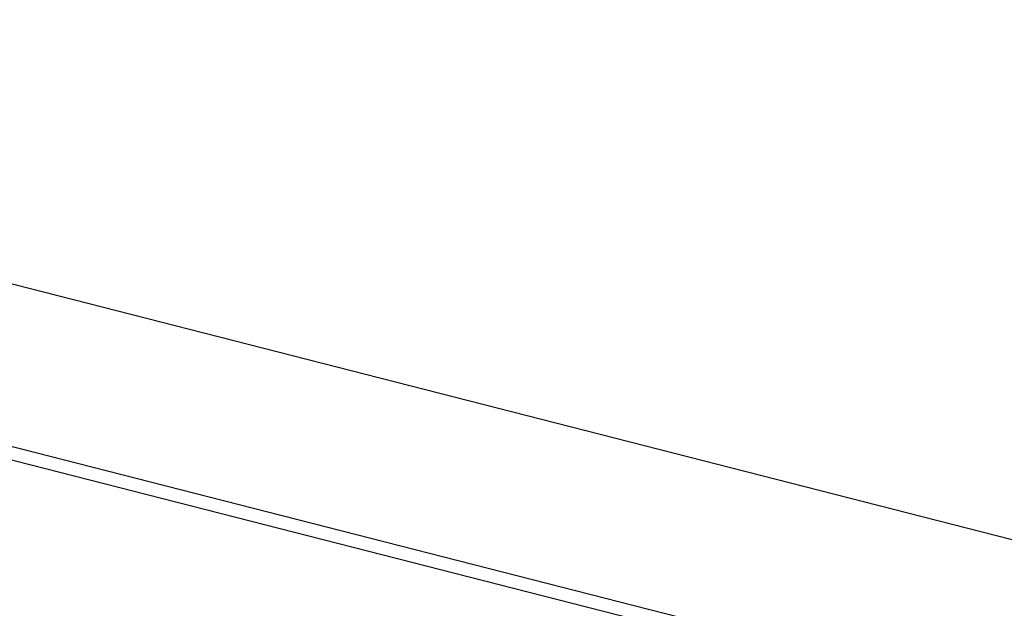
# Model space of a CAD drawing. Header units: millimetres. Extents: x 217.4 to 265.9, y 243.1 to 291.5.
# Tile 110 of 256: x 235.439 to 235.946, y 244.748 to 245.051. Entities that reach past the tile are written whole.
import ezdxf

# ---------------------------------------------------------------- set-up
doc = ezdxf.new("R2010")
doc.units = ezdxf.units.MM
doc.header["$MEASUREMENT"] = 0
doc.layers.add('TULIPA', color=7, linetype='Continuous', true_color=0x000000)

msp = doc.modelspace()

# ---------------------------------------------------------------- meshes
at = {"layer": 'TULIPA', "color": 43}
mesh = msp.add_polyface(dxfattribs=at)
corners = [(235.07973, 245.43843, 5.72815), (236.00009, 245.203, 5.72815), (236.92046, 244.96759, 5.72815), (235.11864, 245.59058, 10.22541), (236.039, 245.35515, 10.22541), (236.95938, 245.11974, 10.22541)]
mesh.append_faces([[corners[k] for k in face] for face in [(4, 1, 0, 3), (5, 2, 1, 4)]], dxfattribs={"color": 43})
mesh = msp.add_polyface(dxfattribs=at)
corners = [(234.72829, 244.06447, -6.22964), (236.56902, 243.59364, -6.22964), (234.85211, 244.54858, -6.24709), (236.69286, 244.07774, -6.24709), (234.97594, 245.03268, -6.26454), (236.81668, 244.56186, -6.26454)]
mesh.append_faces([[corners[k] for k in face] for face in [(3, 1, 0, 2), (5, 3, 2, 4)]], dxfattribs={"color": 43})
mesh = msp.add_polyface(dxfattribs=at)
corners = [(234.95409, 244.94725, 5.52827), (235.87445, 244.71184, 5.52827), (236.79483, 244.47643, 5.52827), (234.95583, 244.95403, 5.72815), (235.87619, 244.7186, 5.72815), (236.79655, 244.48318, 5.72815)]
mesh.append_faces([[corners[k] for k in face] for face in [(4, 1, 0, 3), (5, 2, 1, 4)]], dxfattribs={"color": 43})

doc.saveas('drawing.dxf')
